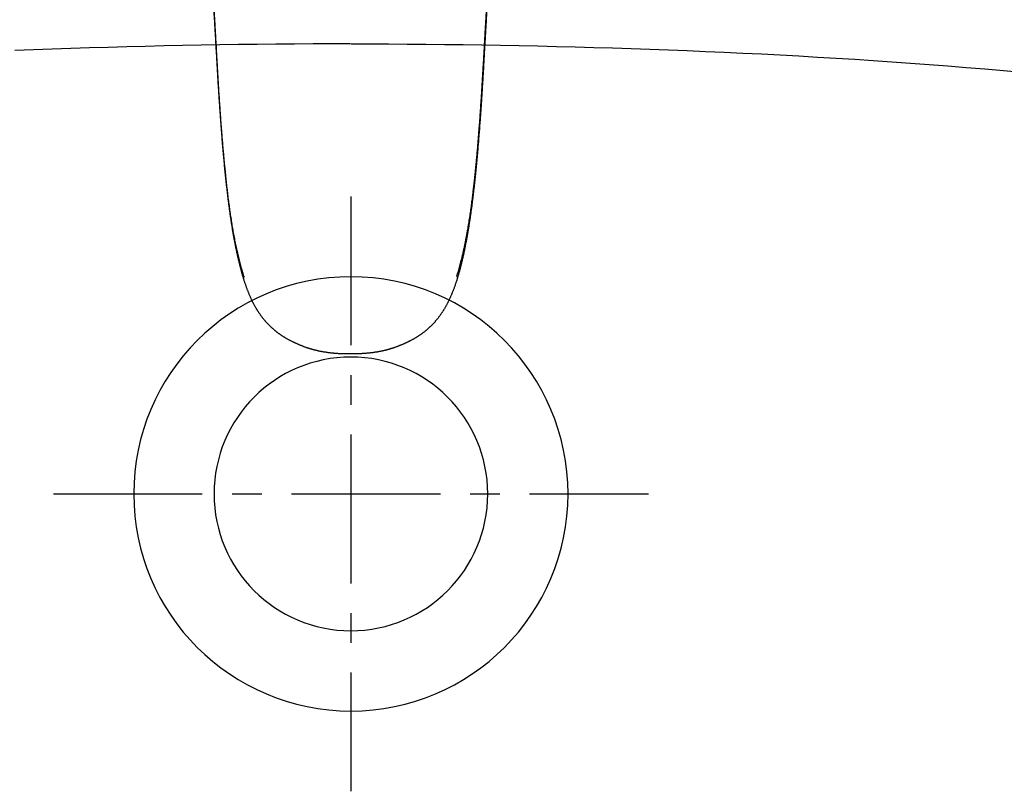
# Model space of a CAD drawing. Header units: millimetres. Extents: x 6161 to 8965, y -9035 to -5431.
# Tile 13 of 256: x 6578 to 6595, y -6824 to -6811. Entities that reach past the tile are written whole.
import ezdxf

# ---------------------------------------------------------------- set-up
doc = ezdxf.new("R2010")
doc.units = ezdxf.units.MM
doc.linetypes.add('CENTER', pattern=[2, 1.25, -0.25, 0.25, -0.25])
doc.layers.add('Wyposazenie Wew - Urzadzenia Sanitarne', color=6, linetype='Continuous')

# ---------------------------------------------------------------- blocks, each defined once
blk = doc.blocks.new('ORAS_ELECTRA')
for p, q in [((-1.795, -9.882), (-1.795, -9.882)), ((-1.795, -9.882), (-1.795, -9.883)), ((1.795, -9.882), (1.795, -9.883))]:
    blk.add_line(p, q)
for points, knots in [([(-2.369, -4.189), (-2.369, -4.196), (-2.368, -4.213), (-2.366, -4.24), (-2.364, -4.271), (-2.361, -4.301), (-2.359, -4.332), (-2.357, -4.364), (-2.355, -4.395), (-2.353, -4.427), (-2.35, -4.459), (-2.348, -4.491), (-2.346, -4.523), (-2.344, -4.555), (-2.341, -4.588), (-2.339, -4.621), (-2.337, -4.654), (-2.335, -4.687), (-2.332, -4.721), (-2.33, -4.754), (-2.328, -4.788), (-2.326, -4.823), (-2.323, -4.857), (-2.321, -4.892), (-2.319, -4.927), (-2.317, -4.962), (-2.314, -4.998), (-2.312, -5.034), (-2.309, -5.07), (-2.307, -5.107), (-2.305, -5.143), (-2.303, -5.178), (-2.3, -5.213), (-2.298, -5.247), (-2.296, -5.281), (-2.294, -5.314), (-2.292, -5.346), (-2.29, -5.378), (-2.288, -5.41), (-2.286, -5.442), (-2.284, -5.475), (-2.282, -5.507), (-2.28, -5.54), (-2.279, -5.573), (-2.277, -5.606), (-2.275, -5.641), (-2.273, -5.677), (-2.27, -5.714), (-2.268, -5.752), (-2.266, -5.791), (-2.264, -5.832), (-2.261, -5.873), (-2.259, -5.916), (-2.256, -5.96), (-2.254, -6.006), (-2.251, -6.053), (-2.248, -6.102), (-2.245, -6.153), (-2.242, -6.207), (-2.239, -6.263), (-2.236, -6.323), (-2.232, -6.388), (-2.228, -6.459), (-2.223, -6.539), (-2.217, -6.631), (-2.211, -6.725), (-2.206, -6.814), (-2.201, -6.892), (-2.196, -6.961), (-2.192, -7.025), (-2.187, -7.085), (-2.183, -7.142), (-2.179, -7.197), (-2.175, -7.252), (-2.171, -7.306), (-2.168, -7.358), (-2.164, -7.407), (-2.16, -7.455), (-2.156, -7.502), (-2.152, -7.548), (-2.149, -7.594), (-2.145, -7.638), (-2.141, -7.681), (-2.138, -7.724), (-2.134, -7.766), (-2.13, -7.807), (-2.127, -7.847), (-2.123, -7.887), (-2.119, -7.926), (-2.116, -7.965), (-2.112, -8.003), (-2.108, -8.041), (-2.105, -8.078), (-2.101, -8.114), (-2.097, -8.151), (-2.093, -8.187), (-2.09, -8.223), (-2.086, -8.258), (-2.082, -8.293), (-2.078, -8.328), (-2.074, -8.363), (-2.07, -8.397), (-2.066, -8.431), (-2.062, -8.465), (-2.058, -8.499), (-2.054, -8.532), (-2.05, -8.566), (-2.046, -8.6), (-2.041, -8.633), (-2.037, -8.667), (-2.032, -8.7), (-2.028, -8.734), (-2.023, -8.767), (-2.019, -8.8), (-2.014, -8.833), (-2.009, -8.865), (-2.004, -8.898), (-1.999, -8.93), (-1.994, -8.963), (-1.989, -8.995), (-1.984, -9.027), (-1.979, -9.059), (-1.974, -9.09), (-1.968, -9.122), (-1.963, -9.154), (-1.957, -9.186), (-1.951, -9.218), (-1.945, -9.25), (-1.939, -9.281), (-1.933, -9.313), (-1.927, -9.345), (-1.92, -9.377), (-1.914, -9.408), (-1.907, -9.44), (-1.9, -9.471), (-1.894, -9.503), (-1.886, -9.534), (-1.879, -9.565), (-1.872, -9.596), (-1.864, -9.627), (-1.857, -9.657), (-1.849, -9.687), (-1.842, -9.717), (-1.834, -9.746), (-1.826, -9.775), (-1.818, -9.804), (-1.81, -9.832), (-1.802, -9.858), (-1.797, -9.874), (-1.795, -9.881)], [0, 0, 0, 0, 0.003717, 0.009313, 0.014928, 0.020555, 0.026233, 0.03193, 0.037647, 0.043385, 0.049146, 0.054929, 0.060735, 0.066566, 0.072421, 0.078302, 0.08421, 0.090145, 0.096108, 0.102101, 0.108124, 0.114179, 0.120284, 0.12643, 0.132619, 0.138851, 0.145129, 0.151456, 0.157822, 0.164262, 0.170565, 0.17674, 0.182798, 0.188746, 0.194593, 0.200378, 0.205891, 0.21142, 0.216964, 0.222524, 0.228101, 0.233694, 0.239304, 0.244935, 0.25068, 0.256699, 0.262858, 0.269171, 0.275654, 0.282327, 0.289211, 0.29633, 0.303656, 0.31119, 0.318955, 0.326981, 0.335304, 0.343968, 0.353032, 0.362574, 0.372698, 0.383557, 0.395482, 0.409046, 0.424384, 0.442107, 0.456898, 0.469886, 0.481632, 0.49246, 0.502582, 0.51214, 0.521235, 0.530868, 0.540056, 0.548857, 0.557329, 0.565515, 0.573524, 0.581406, 0.589126, 0.596695, 0.604126, 0.611427, 0.618606, 0.625673, 0.632633, 0.639493, 0.646258, 0.652934, 0.659525, 0.665978, 0.67238, 0.678735, 0.685044, 0.691309, 0.697531, 0.703712, 0.709852, 0.715953, 0.722016, 0.728043, 0.734034, 0.739991, 0.745914, 0.751731, 0.757726, 0.763707, 0.769675, 0.775628, 0.781568, 0.787493, 0.793405, 0.799302, 0.805186, 0.811056, 0.816912, 0.822755, 0.828583, 0.834399, 0.840201, 0.845993, 0.851773, 0.857574, 0.863393, 0.869228, 0.875078, 0.880939, 0.88681, 0.892689, 0.898573, 0.904459, 0.910345, 0.916229, 0.922108, 0.927981, 0.933845, 0.93973, 0.945574, 0.951371, 0.95712, 0.962821, 0.968473, 0.974077, 0.979632, 0.985144, 0.990541, 0.995855, 1, 1, 1, 1]), ([(-1.788, -9.841), (-1.792, -9.827), (-1.801, -9.8), (-1.814, -9.757), (-1.827, -9.713), (-1.839, -9.668), (-1.851, -9.623), (-1.863, -9.578), (-1.876, -9.528), (-1.888, -9.475), (-1.902, -9.417), (-1.914, -9.359), (-1.927, -9.301), (-1.938, -9.242), (-1.95, -9.182), (-1.961, -9.122), (-1.971, -9.065), (-1.98, -9.011), (-1.989, -8.96), (-1.997, -8.908), (-2.005, -8.857), (-2.013, -8.805), (-2.02, -8.753), (-2.028, -8.7), (-2.035, -8.648), (-2.042, -8.595), (-2.049, -8.54), (-2.056, -8.482), (-2.063, -8.422), (-2.07, -8.362), (-2.077, -8.302), (-2.084, -8.241), (-2.091, -8.18), (-2.097, -8.12), (-2.103, -8.058), (-2.109, -7.997), (-2.116, -7.933), (-2.122, -7.866), (-2.128, -7.795), (-2.135, -7.725), (-2.141, -7.654), (-2.147, -7.583), (-2.153, -7.51), (-2.158, -7.437), (-2.164, -7.363), (-2.17, -7.29), (-2.176, -7.209), (-2.182, -7.121), (-2.189, -7.026), (-2.195, -6.93), (-2.202, -6.825), (-2.21, -6.708), (-2.217, -6.581), (-2.225, -6.461), (-2.231, -6.35), (-2.237, -6.246), (-2.243, -6.151), (-2.248, -6.064), (-2.252, -5.986), (-2.256, -5.909), (-2.26, -5.837), (-2.264, -5.771), (-2.267, -5.712), (-2.271, -5.652), (-2.274, -5.593), (-2.278, -5.533), (-2.281, -5.474), (-2.285, -5.415), (-2.288, -5.356), (-2.292, -5.297), (-2.296, -5.239), (-2.299, -5.181), (-2.303, -5.124), (-2.306, -5.068), (-2.31, -5.011), (-2.314, -4.95), (-2.318, -4.884), (-2.323, -4.814), (-2.328, -4.744), (-2.332, -4.677), (-2.337, -4.611), (-2.341, -4.548), (-2.345, -4.486), (-2.35, -4.423), (-2.354, -4.361), (-2.359, -4.298), (-2.363, -4.236), (-2.366, -4.195), (-2.367, -4.175)], [0, 0, 0, 0, 0.008254, 0.016507, 0.025317, 0.034126, 0.042936, 0.051746, 0.060556, 0.071566, 0.082578, 0.093589, 0.1046, 0.115711, 0.126823, 0.137935, 0.149046, 0.158432, 0.167818, 0.177204, 0.186591, 0.195976, 0.205383, 0.21479, 0.224198, 0.233605, 0.243012, 0.253602, 0.264194, 0.274785, 0.285377, 0.295967, 0.306582, 0.317197, 0.327813, 0.338428, 0.349043, 0.361157, 0.373272, 0.385388, 0.397503, 0.409617, 0.422179, 0.434741, 0.447303, 0.459865, 0.472427, 0.488628, 0.50483, 0.521032, 0.537233, 0.558838, 0.580443, 0.602048, 0.619714, 0.63738, 0.655045, 0.668297, 0.681548, 0.694797, 0.708046, 0.718249, 0.728453, 0.738657, 0.74886, 0.759063, 0.769284, 0.779506, 0.789728, 0.79995, 0.810172, 0.82009, 0.830008, 0.839927, 0.849846, 0.859764, 0.872181, 0.884598, 0.897015, 0.909432, 0.920744, 0.932056, 0.943368, 0.954679, 0.966009, 0.97734, 0.98867, 1, 1, 1, 1]), ([(1.788, -9.841), (1.792, -9.827), (1.801, -9.8), (1.814, -9.757), (1.827, -9.712), (1.84, -9.666), (1.852, -9.62), (1.864, -9.573), (1.876, -9.526), (1.887, -9.479), (1.898, -9.431), (1.909, -9.384), (1.919, -9.335), (1.929, -9.287), (1.939, -9.238), (1.949, -9.189), (1.958, -9.14), (1.967, -9.091), (1.975, -9.041), (1.984, -8.991), (1.992, -8.94), (2, -8.889), (2.008, -8.838), (2.015, -8.787), (2.023, -8.735), (2.03, -8.683), (2.037, -8.631), (2.044, -8.579), (2.051, -8.526), (2.057, -8.472), (2.064, -8.418), (2.07, -8.363), (2.077, -8.309), (2.083, -8.249), (2.09, -8.185), (2.097, -8.116), (2.104, -8.046), (2.111, -7.975), (2.119, -7.901), (2.126, -7.826), (2.132, -7.75), (2.139, -7.674), (2.145, -7.598), (2.152, -7.522), (2.158, -7.446), (2.164, -7.369), (2.17, -7.293), (2.176, -7.21), (2.182, -7.121), (2.189, -7.026), (2.195, -6.93), (2.202, -6.825), (2.21, -6.708), (2.217, -6.581), (2.224, -6.468), (2.23, -6.369), (2.235, -6.284), (2.24, -6.2), (2.245, -6.118), (2.249, -6.038), (2.253, -5.961), (2.258, -5.884), (2.262, -5.812), (2.266, -5.746), (2.269, -5.685), (2.273, -5.623), (2.276, -5.562), (2.28, -5.503), (2.283, -5.446), (2.286, -5.391), (2.29, -5.336), (2.293, -5.281), (2.296, -5.226), (2.3, -5.17), (2.304, -5.112), (2.307, -5.056), (2.311, -4.999), (2.315, -4.939), (2.319, -4.876), (2.323, -4.809), (2.328, -4.743), (2.332, -4.677), (2.337, -4.612), (2.341, -4.546), (2.346, -4.481), (2.35, -4.417), (2.354, -4.355), (2.359, -4.295), (2.363, -4.235), (2.366, -4.195), (2.367, -4.175)], [0, 0, 0, 0, 0.008254, 0.016507, 0.02553, 0.034553, 0.043576, 0.052599, 0.061622, 0.070733, 0.079845, 0.088957, 0.098069, 0.10718, 0.116312, 0.125444, 0.134576, 0.143708, 0.15284, 0.162117, 0.171395, 0.180673, 0.189951, 0.199229, 0.208526, 0.217824, 0.227123, 0.236421, 0.245719, 0.255331, 0.264944, 0.274557, 0.28417, 0.293783, 0.305821, 0.31786, 0.329899, 0.341938, 0.354976, 0.368015, 0.381054, 0.394094, 0.407132, 0.420191, 0.43325, 0.446309, 0.459368, 0.472427, 0.488628, 0.50483, 0.521031, 0.537233, 0.558838, 0.580443, 0.602048, 0.616437, 0.630826, 0.645215, 0.659604, 0.672724, 0.685844, 0.698965, 0.712084, 0.72259, 0.733096, 0.743602, 0.754107, 0.764612, 0.774114, 0.783617, 0.793119, 0.802622, 0.812124, 0.822104, 0.832085, 0.842066, 0.852047, 0.862028, 0.873762, 0.885496, 0.89723, 0.908963, 0.920715, 0.932467, 0.944219, 0.955971, 0.966978, 0.977985, 0.988993, 1, 1, 1, 1]), ([(1.795, -9.882), (1.797, -9.874), (1.803, -9.856), (1.811, -9.829), (1.818, -9.802), (1.826, -9.774), (1.834, -9.746), (1.841, -9.717), (1.849, -9.688), (1.856, -9.659), (1.864, -9.629), (1.871, -9.599), (1.878, -9.569), (1.885, -9.538), (1.892, -9.507), (1.899, -9.476), (1.906, -9.445), (1.913, -9.413), (1.919, -9.382), (1.926, -9.35), (1.932, -9.319), (1.938, -9.287), (1.944, -9.255), (1.95, -9.223), (1.956, -9.191), (1.962, -9.159), (1.967, -9.128), (1.973, -9.096), (1.978, -9.064), (1.983, -9.032), (1.988, -9), (1.994, -8.968), (1.998, -8.936), (2.003, -8.904), (2.008, -8.872), (2.013, -8.839), (2.018, -8.806), (2.022, -8.774), (2.027, -8.741), (2.031, -8.708), (2.036, -8.675), (2.04, -8.641), (2.045, -8.608), (2.049, -8.574), (2.053, -8.541), (2.057, -8.507), (2.061, -8.473), (2.065, -8.439), (2.069, -8.406), (2.073, -8.372), (2.077, -8.338), (2.081, -8.303), (2.085, -8.268), (2.088, -8.233), (2.092, -8.198), (2.096, -8.163), (2.1, -8.127), (2.103, -8.091), (2.107, -8.055), (2.111, -8.018), (2.114, -7.981), (2.118, -7.944), (2.121, -7.906), (2.125, -7.867), (2.128, -7.828), (2.132, -7.789), (2.136, -7.748), (2.139, -7.707), (2.143, -7.666), (2.146, -7.624), (2.15, -7.581), (2.153, -7.537), (2.157, -7.493), (2.161, -7.447), (2.164, -7.401), (2.168, -7.354), (2.171, -7.305), (2.175, -7.255), (2.179, -7.203), (2.183, -7.15), (2.187, -7.093), (2.191, -7.034), (2.195, -6.971), (2.2, -6.903), (2.205, -6.83), (2.21, -6.748), (2.216, -6.655), (2.222, -6.561), (2.227, -6.472), (2.231, -6.396), (2.235, -6.329), (2.239, -6.268), (2.242, -6.211), (2.245, -6.158), (2.248, -6.106), (2.251, -6.054), (2.254, -6.003), (2.257, -5.954), (2.259, -5.907), (2.262, -5.862), (2.264, -5.818), (2.267, -5.776), (2.269, -5.735), (2.272, -5.695), (2.274, -5.657), (2.276, -5.619), (2.278, -5.583), (2.28, -5.549), (2.282, -5.516), (2.284, -5.484), (2.286, -5.452), (2.288, -5.419), (2.29, -5.387), (2.292, -5.355), (2.294, -5.323), (2.296, -5.291), (2.298, -5.259), (2.3, -5.226), (2.302, -5.193), (2.304, -5.159), (2.306, -5.125), (2.308, -5.09), (2.311, -5.054), (2.313, -5.018), (2.315, -4.982), (2.318, -4.945), (2.32, -4.91), (2.322, -4.874), (2.325, -4.839), (2.327, -4.804), (2.329, -4.77), (2.331, -4.735), (2.334, -4.701), (2.336, -4.668), (2.338, -4.634), (2.341, -4.601), (2.343, -4.568), (2.345, -4.535), (2.347, -4.502), (2.35, -4.47), (2.352, -4.438), (2.354, -4.406), (2.356, -4.374), (2.358, -4.342), (2.361, -4.311), (2.363, -4.28), (2.365, -4.249), (2.367, -4.218), (2.369, -4.199), (2.369, -4.189)], [0, 0, 0, 0, 0.005038, 0.010202, 0.015438, 0.020746, 0.026129, 0.031616, 0.037148, 0.042728, 0.048356, 0.054031, 0.059753, 0.065522, 0.071336, 0.07721, 0.083054, 0.088907, 0.094767, 0.100633, 0.106501, 0.11237, 0.118237, 0.124099, 0.129955, 0.135801, 0.141637, 0.147458, 0.153264, 0.159052, 0.16482, 0.170592, 0.17638, 0.182182, 0.187997, 0.193826, 0.199669, 0.205525, 0.211396, 0.217281, 0.22318, 0.229093, 0.23502, 0.240962, 0.246917, 0.252887, 0.258873, 0.264744, 0.270655, 0.276599, 0.282577, 0.288591, 0.29464, 0.300727, 0.306852, 0.313017, 0.319222, 0.32547, 0.331761, 0.338097, 0.34448, 0.35091, 0.357432, 0.364069, 0.37079, 0.377602, 0.384508, 0.391515, 0.398627, 0.405853, 0.413199, 0.420673, 0.428284, 0.436043, 0.443961, 0.451976, 0.460197, 0.46869, 0.477489, 0.486643, 0.49621, 0.506268, 0.516924, 0.528329, 0.540707, 0.554406, 0.569958, 0.587907, 0.602425, 0.615225, 0.626448, 0.6367, 0.646277, 0.655311, 0.663901, 0.672996, 0.681665, 0.689963, 0.697946, 0.705657, 0.713128, 0.720386, 0.727407, 0.734186, 0.740753, 0.747131, 0.753341, 0.759398, 0.764702, 0.770296, 0.775908, 0.781502, 0.78708, 0.792642, 0.798188, 0.803719, 0.809237, 0.814915, 0.820728, 0.826637, 0.832648, 0.83877, 0.845009, 0.851377, 0.857823, 0.864175, 0.870479, 0.876735, 0.882947, 0.889115, 0.895241, 0.901326, 0.907364, 0.913372, 0.919351, 0.925301, 0.931224, 0.93712, 0.942989, 0.948834, 0.954654, 0.960451, 0.966225, 0.971977, 0.977708, 0.983419, 0.989109, 0.994754, 1, 1, 1, 1]), ([(-1.788, -9.841), (-1.788, -9.842), (-1.79, -9.845), (-1.792, -9.85), (-1.794, -9.856), (-1.796, -9.861), (-1.797, -9.867), (-1.797, -9.872), (-1.796, -9.877), (-1.796, -9.88), (-1.795, -9.882), (-1.795, -9.882)], [0, 0, 0, 0, 0.07486, 0.206455, 0.338602, 0.471195, 0.60435, 0.73461, 0.853802, 0.973322, 1, 1, 1, 1]), ([(-1.795, -9.883), (-1.794, -9.886), (-1.791, -9.896), (-1.785, -9.914), (-1.777, -9.937), (-1.769, -9.962), (-1.761, -9.986), (-1.753, -10.009), (-1.745, -10.032), (-1.736, -10.054), (-1.728, -10.076), (-1.72, -10.097), (-1.712, -10.117), (-1.704, -10.137), (-1.696, -10.157), (-1.688, -10.176), (-1.68, -10.194), (-1.671, -10.213), (-1.663, -10.231), (-1.655, -10.248), (-1.647, -10.265), (-1.638, -10.282), (-1.63, -10.298), (-1.622, -10.314), (-1.613, -10.33), (-1.605, -10.346), (-1.596, -10.361), (-1.588, -10.376), (-1.579, -10.39), (-1.571, -10.405), (-1.562, -10.419), (-1.553, -10.433), (-1.544, -10.447), (-1.535, -10.46), (-1.525, -10.474), (-1.516, -10.488), (-1.506, -10.501), (-1.497, -10.514), (-1.487, -10.527), (-1.477, -10.54), (-1.467, -10.553), (-1.457, -10.566), (-1.447, -10.578), (-1.437, -10.59), (-1.426, -10.602), (-1.416, -10.614), (-1.406, -10.626), (-1.395, -10.637), (-1.384, -10.648), (-1.374, -10.66), (-1.363, -10.671), (-1.352, -10.682), (-1.341, -10.692), (-1.33, -10.703), (-1.318, -10.713), (-1.307, -10.724), (-1.296, -10.734), (-1.284, -10.744), (-1.272, -10.754), (-1.261, -10.763), (-1.249, -10.773), (-1.237, -10.782), (-1.225, -10.791), (-1.213, -10.801), (-1.201, -10.81), (-1.188, -10.818), (-1.176, -10.827), (-1.163, -10.836), (-1.151, -10.844), (-1.138, -10.853), (-1.125, -10.861), (-1.112, -10.869), (-1.098, -10.877), (-1.084, -10.885), (-1.071, -10.894), (-1.057, -10.901), (-1.043, -10.909), (-1.029, -10.917), (-1.014, -10.925), (-1, -10.932), (-0.985, -10.94), (-0.97, -10.947), (-0.955, -10.954), (-0.94, -10.961), (-0.925, -10.968), (-0.91, -10.975), (-0.895, -10.982), (-0.88, -10.989), (-0.865, -10.995), (-0.849, -11.002), (-0.834, -11.008), (-0.818, -11.014), (-0.803, -11.02), (-0.787, -11.026), (-0.772, -11.032), (-0.756, -11.038), (-0.741, -11.043), (-0.725, -11.049), (-0.709, -11.054), (-0.693, -11.059), (-0.677, -11.064), (-0.661, -11.069), (-0.646, -11.073), (-0.63, -11.078), (-0.614, -11.082), (-0.598, -11.086), (-0.582, -11.09), (-0.565, -11.094), (-0.549, -11.098), (-0.533, -11.102), (-0.516, -11.105), (-0.499, -11.108), (-0.482, -11.112), (-0.465, -11.115), (-0.448, -11.118), (-0.43, -11.121), (-0.413, -11.123), (-0.395, -11.126), (-0.377, -11.129), (-0.359, -11.131), (-0.34, -11.133), (-0.322, -11.135), (-0.303, -11.137), (-0.284, -11.139), (-0.264, -11.141), (-0.245, -11.142), (-0.225, -11.144), (-0.205, -11.145), (-0.185, -11.146), (-0.165, -11.148), (-0.144, -11.149), (-0.123, -11.149), (-0.102, -11.15), (-0.081, -11.151), (-0.059, -11.151), (-0.038, -11.151), (-0.018, -11.151), (-0.005, -11.151), (0, -11.151)], [0, 0, 0, 0, 0.0048173, 0.0137162, 0.0251837, 0.0364292, 0.0474423, 0.0582281, 0.0688043, 0.079101, 0.0891433, 0.0989535, 0.1085514, 0.1179539, 0.1271763, 0.1362319, 0.1451327, 0.1538901, 0.1625239, 0.1709913, 0.1793038, 0.187474, 0.1955127, 0.2034299, 0.2112343, 0.2189339, 0.226536, 0.234047, 0.2414731, 0.2488199, 0.2560685, 0.2631903, 0.2704993, 0.2777933, 0.2850672, 0.2923163, 0.2995363, 0.3067229, 0.3138724, 0.3209813, 0.3280462, 0.3350643, 0.3420328, 0.3489495, 0.3558097, 0.3626531, 0.3694834, 0.3762802, 0.3830449, 0.3897792, 0.3964848, 0.4031632, 0.4098159, 0.4164445, 0.4230504, 0.4296352, 0.4362002, 0.4427469, 0.4492767, 0.4557909, 0.4622929, 0.4687296, 0.4751875, 0.4816343, 0.4880712, 0.4944996, 0.5009208, 0.5073359, 0.5137455, 0.5201465, 0.5266912, 0.5332824, 0.5399127, 0.5465735, 0.5532561, 0.5599511, 0.5666486, 0.5733314, 0.5800866, 0.586875, 0.5936978, 0.6005561, 0.6074509, 0.6143832, 0.6213424, 0.6277813, 0.6345844, 0.6413836, 0.6481784, 0.654969, 0.6617552, 0.6685373, 0.6753312, 0.6818729, 0.6885959, 0.695307, 0.7020057, 0.7086923, 0.7153668, 0.7220294, 0.7286805, 0.7353204, 0.7419495, 0.7485682, 0.7551769, 0.7617763, 0.7683668, 0.7749453, 0.7814947, 0.788216, 0.7949899, 0.8018158, 0.8086919, 0.815616, 0.822586, 0.8295976, 0.8366693, 0.8438073, 0.8510058, 0.8582686, 0.8655999, 0.8730039, 0.8804843, 0.8880534, 0.8956971, 0.9034089, 0.9111927, 0.9190524, 0.9269922, 0.9350165, 0.9431299, 0.9513377, 0.959645, 0.9680579, 0.9765824, 0.9852458, 0.9937364, 1, 1, 1, 1]), ([(0, -11.151), (0.002, -11.151), (0.012, -11.151), (0.028, -11.151), (0.05, -11.151), (0.072, -11.151), (0.094, -11.15), (0.115, -11.15), (0.137, -11.149), (0.158, -11.148), (0.179, -11.147), (0.2, -11.146), (0.22, -11.144), (0.241, -11.143), (0.261, -11.141), (0.28, -11.139), (0.3, -11.138), (0.319, -11.136), (0.338, -11.133), (0.357, -11.131), (0.376, -11.129), (0.395, -11.126), (0.413, -11.123), (0.431, -11.121), (0.449, -11.118), (0.466, -11.115), (0.484, -11.111), (0.501, -11.108), (0.519, -11.105), (0.536, -11.101), (0.552, -11.097), (0.569, -11.093), (0.585, -11.089), (0.602, -11.085), (0.617, -11.081), (0.633, -11.077), (0.649, -11.072), (0.665, -11.068), (0.681, -11.063), (0.696, -11.058), (0.712, -11.053), (0.728, -11.048), (0.743, -11.042), (0.759, -11.037), (0.774, -11.031), (0.79, -11.025), (0.805, -11.019), (0.821, -11.013), (0.836, -11.007), (0.851, -11.001), (0.866, -10.994), (0.882, -10.988), (0.897, -10.981), (0.912, -10.974), (0.927, -10.968), (0.942, -10.96), (0.958, -10.953), (0.973, -10.946), (0.988, -10.938), (1.003, -10.93), (1.018, -10.923), (1.032, -10.915), (1.047, -10.907), (1.061, -10.899), (1.075, -10.891), (1.089, -10.883), (1.103, -10.875), (1.116, -10.866), (1.13, -10.858), (1.143, -10.849), (1.156, -10.841), (1.169, -10.832), (1.181, -10.823), (1.194, -10.815), (1.206, -10.806), (1.218, -10.797), (1.23, -10.788), (1.242, -10.778), (1.254, -10.769), (1.265, -10.759), (1.277, -10.75), (1.288, -10.74), (1.3, -10.73), (1.311, -10.72), (1.322, -10.71), (1.333, -10.699), (1.344, -10.689), (1.355, -10.678), (1.366, -10.667), (1.377, -10.656), (1.388, -10.645), (1.398, -10.634), (1.409, -10.622), (1.419, -10.611), (1.429, -10.599), (1.439, -10.587), (1.45, -10.575), (1.459, -10.563), (1.469, -10.55), (1.479, -10.538), (1.489, -10.525), (1.499, -10.512), (1.508, -10.499), (1.518, -10.485), (1.527, -10.472), (1.536, -10.458), (1.545, -10.445), (1.554, -10.431), (1.563, -10.417), (1.572, -10.403), (1.58, -10.389), (1.589, -10.374), (1.597, -10.36), (1.605, -10.345), (1.613, -10.33), (1.622, -10.315), (1.63, -10.299), (1.638, -10.284), (1.646, -10.267), (1.654, -10.251), (1.662, -10.234), (1.669, -10.217), (1.677, -10.2), (1.685, -10.182), (1.693, -10.164), (1.701, -10.145), (1.709, -10.126), (1.716, -10.106), (1.724, -10.087), (1.732, -10.066), (1.74, -10.046), (1.747, -10.024), (1.755, -10.003), (1.763, -9.98), (1.771, -9.957), (1.778, -9.934), (1.786, -9.91), (1.792, -9.892), (1.795, -9.883), (1.795, -9.883)], [0, 0, 0, 0, 0.00238, 0.011424, 0.019568, 0.028355, 0.036934, 0.045536, 0.05402, 0.062394, 0.070664, 0.078835, 0.086913, 0.094904, 0.102812, 0.110642, 0.118398, 0.126087, 0.133711, 0.141243, 0.148695, 0.156072, 0.163379, 0.17062, 0.177805, 0.184927, 0.191988, 0.199, 0.205963, 0.212872, 0.219728, 0.226531, 0.233322, 0.23986, 0.246406, 0.252962, 0.259527, 0.266102, 0.272688, 0.279286, 0.285895, 0.292516, 0.299149, 0.305795, 0.312454, 0.319126, 0.325811, 0.332505, 0.339054, 0.345814, 0.35258, 0.359351, 0.366127, 0.372909, 0.379696, 0.386519, 0.393748, 0.400766, 0.407745, 0.414686, 0.421591, 0.42846, 0.435297, 0.44215, 0.448878, 0.455608, 0.462327, 0.469027, 0.475699, 0.482332, 0.488922, 0.495442, 0.501834, 0.50823, 0.514633, 0.521043, 0.527462, 0.533891, 0.54033, 0.546715, 0.553198, 0.559695, 0.566207, 0.572736, 0.579282, 0.585848, 0.592435, 0.599044, 0.605677, 0.612334, 0.619019, 0.625731, 0.632473, 0.639246, 0.646052, 0.652906, 0.65973, 0.666606, 0.673534, 0.68051, 0.687532, 0.694598, 0.701705, 0.708848, 0.716025, 0.723233, 0.730465, 0.737719, 0.744989, 0.752275, 0.759414, 0.766652, 0.773961, 0.781348, 0.788818, 0.796376, 0.804029, 0.811782, 0.819644, 0.827621, 0.835723, 0.843959, 0.85234, 0.860884, 0.869558, 0.878372, 0.887331, 0.896445, 0.905725, 0.915185, 0.924838, 0.9347, 0.94479, 0.955128, 0.965748, 0.976564, 0.987589, 0.998833, 1, 1, 1, 1]), ([(1.788, -9.841), (1.788, -9.842), (1.79, -9.845), (1.792, -9.85), (1.794, -9.856), (1.796, -9.861), (1.797, -9.867), (1.797, -9.872), (1.796, -9.877), (1.795, -9.88), (1.795, -9.882), (1.795, -9.882)], [0, 0, 0, 0, 0.074863, 0.207127, 0.339613, 0.4721, 0.604364, 0.732369, 0.860777, 0.989391, 1, 1, 1, 1])]:
    blk.add_open_spline(points, degree=3, knots=knots)
blk = doc.blocks.new('Umywalka KOŁO_bez barier')
at = {"linetype": 'Continuous'}
for points in [[(-0.005, -12.438), (-0.319, -12.438), (-0.632, -12.439), (-0.946, -12.441), (-1.259, -12.444), (-1.572, -12.447), (-1.886, -12.45), (-2.199, -12.455), (-2.512, -12.46), (-2.826, -12.466), (-3.139, -12.472), (-3.452, -12.479), (-3.766, -12.487), (-4.079, -12.496), (-4.392, -12.505), (-4.705, -12.515), (-5.019, -12.526), (-5.332, -12.538), (-5.645, -12.55), (-5.958, -12.563), (-6.271, -12.577), (-6.584, -12.592), (-6.897, -12.607), (-7.21, -12.624), (-7.523, -12.641), (-7.836, -12.659), (-8.149, -12.677), (-8.462, -12.697), (-8.774, -12.718), (-9.087, -12.739), (-9.4, -12.761), (-9.712, -12.784), (-10.025, -12.808), (-10.337, -12.833), (-10.649, -12.859), (-10.961, -12.886), (-11.274, -12.914)], [(0.007, -12.438), (0.32, -12.438), (0.633, -12.439), (0.947, -12.441), (1.26, -12.444), (1.573, -12.447), (1.887, -12.45), (2.2, -12.455), (2.514, -12.46), (2.827, -12.466), (3.14, -12.472), (3.454, -12.479), (3.767, -12.487), (4.08, -12.496), (4.393, -12.505), (4.707, -12.515), (5.02, -12.526), (5.333, -12.538), (5.646, -12.55)]]:
    blk.add_lwpolyline(points, dxfattribs=at)
at = {"linetype": 'CENTER', "ltscale": 2}
for points in [[(0.001, -15.002), (0.001, -24.996)], [(4.998, -19.999), (-4.996, -19.999)]]:
    blk.add_lwpolyline(points, dxfattribs=at)
for radius in [3.648, 2.299]:
    blk.add_circle((0.001, -19.999), radius)
blk.add_blockref('ORAS_ELECTRA', (0.009, -6.497))

msp = doc.modelspace()

# ---------------------------------------------------------------- block references
at = {"layer": 'Wyposazenie Wew - Urzadzenia Sanitarne', "xscale": -1}
msp.add_blockref('Umywalka KOŁO_bez barier', (6583.603, -6798.817), dxfattribs=at)

doc.saveas('drawing.dxf')
